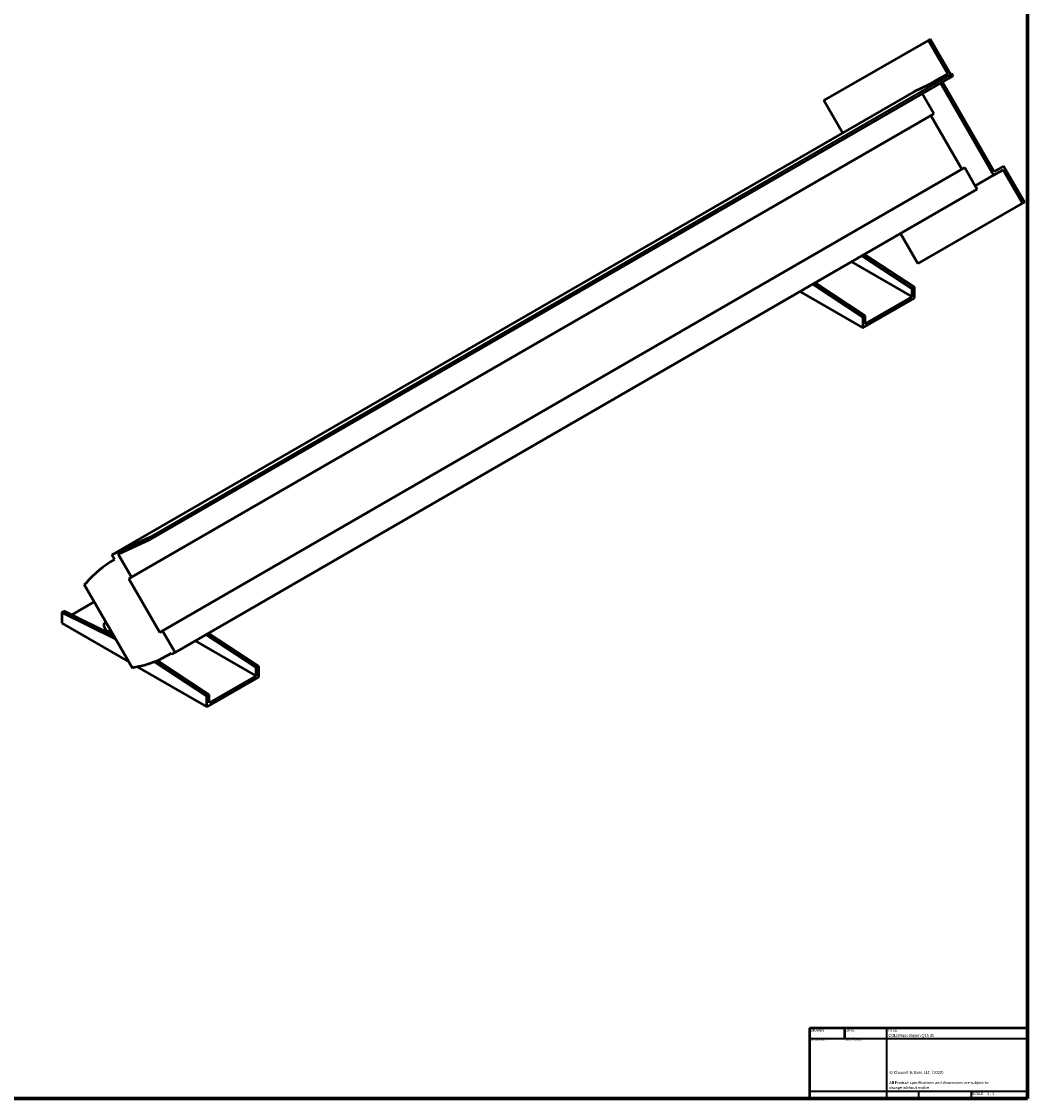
# Model space of a CAD drawing. Header units: millimetres. Extents: x 20 to 2980, y 20 to 2980.
# Tile 3 of 5: x 2071 to 2980, y 20 to 993. Entities that reach past the tile are written whole.
import ezdxf
from ezdxf.enums import TextEntityAlignment as Align

# ---------------------------------------------------------------- set-up
doc = ezdxf.new("R2018")
doc.units = ezdxf.units.MM
for name, color, linetype, lineweight in [('Border (ISO)', 7, 'Continuous', 70), ('Title (ISO)', 7, 'Continuous', 50), ('Visible (ISO)', 7, 'Continuous', 50), ('Visible Narrow (ISO)', 7, 'Continuous', 35)]:
    doc.layers.add(name, color=color, linetype=linetype, lineweight=lineweight)
doc.styles.add('Note Text (ISO)', font='tahoma.ttf')
doc.styles.add('Text Style38', font='tahoma.ttf')

# ---------------------------------------------------------------- blocks, each defined once
blk = doc.blocks.new('Borders Chauvet')
at = {"layer": 'Border (ISO)'}
for p, q in [((2980, 2980), (2980, 20)), ((2980, 20), (20, 20))]:
    blk.add_line(p, q, dxfattribs=at)
blk = doc.blocks.new('Title Blocks Chauvet')
at = {"layer": 'Title (ISO)'}
for p, q in [((414.9, 145.76), (218.05, 145.76)), ((218.05, 145.76), (218.05, 82.13)), ((249.51, 145.76), (249.51, 136.23)), ((414.9, 82.13), (414.9, 145.76)), ((218.05, 82.13), (414.9, 82.13))]:
    blk.add_line(p, q, dxfattribs=at)
at = {"layer": 'Title (ISO)', "lineweight": 35}
for p, q in [((218.05, 136.23), (414.9, 136.23)), ((287.9, 82.13), (287.9, 145.76)), ((287.9, 88.48), (218.05, 88.48)), ((414.9, 88.48), (287.9, 88.48)), ((316.35, 88.48), (316.35, 82.13)), ((364.1, 88.48), (364.1, 82.13))]:
    blk.add_line(p, q, dxfattribs=at)
at = {"layer": 'Title (ISO)', "color": 7, "style": 'Text Style38'}
for s, p in [('DRAWN', (218.81, 144.99)), ('DATE', (250.27, 144.99)), ('TITLE', (288.66, 144.99))]:
    blk.add_text(s, height=2.54, dxfattribs=at).set_placement(p, align=Align.TOP_LEFT)
at = {"layer": 'Title (ISO)', "color": 7, "insert": (290.03, 106.9), "char_height": 2.54, "width": 96.4473, "attachment_point": 1, "line_spacing_factor": 1.07956, "style": 'Note Text (ISO)'}
blk.add_mtext('\\fCalibri|b0|i0;\\H2.5400;© Chauvet & Sons, LLC  (2020)\\P\\fCalibri|b0|i0;\\H2.5400;\\P\\fCalibri|b0|i0;\\H2.5400;All Product specifications and dimensions are subject to change without notice \\P', dxfattribs=at)
at = {"layer": 'Title (ISO)', "color": 7, "insert": (364.86, 87.72), "char_height": 2.54, "attachment_point": 1, "style": 'Note Text (ISO)'}
blk.add_mtext('\\fTahoma|b0|i0;\\H2.5400;SCALE', dxfattribs=at)
at = {"layer": 'Title (ISO)', "color": 7, "lineweight": 30, "flags": 104}
for tag, p in [('AUTHOR', (218.81, 136.99)), ('CREATION_DATE', (250.27, 137.16))]:
    blk.add_attdef(tag, text='', height=3.17, dxfattribs=at).set_placement(p, align=Align.BOTTOM_LEFT)
for tag, height, p in [('TITLE', 3.17, (289.27, 140.26)), ('Initial_View_Scale', 2.54, (378.33, 87.72))]:
    blk.add_attdef(tag, text='', height=height, dxfattribs=at).set_placement(p, align=Align.TOP_LEFT)

msp = doc.modelspace()

# ---------------------------------------------------------------- linework, layer by layer
at = {"layer": 'Visible (ISO)'}
for p, q in [((2796.05, 921.53), (2890.43, 976.02)), ((2892.2, 977.04), (2890.43, 976.02)), ((2890.43, 976.02), (2907.93, 945.7)), ((2892.2, 977.04), (2910.7, 944.99)), ((2899.44, 940.81), (2907.93, 945.7)), ((2911.42, 945.32), (2899.91, 940)), ((2912.3, 943.75), (2187.37, 525.22)), ((2890.59, 935.69), (2877.37, 929.58)), ((2890.59, 935.69), (2899.44, 940.81)), ((2899.91, 940), (2890.59, 935.69)), ((2899.91, 940), (2899.44, 940.81)), ((2949.44, 854.2), (2901.38, 937.45)), ((2903.15, 938.47), (2949.96, 857.39)), ((2877.37, 929.58), (2152.45, 511.05)), ((2895.33, 909.54), (2884.76, 927.86)), ((2812.89, 892.36), (2796.05, 921.53)), ((2170.41, 491.01), (2895.33, 909.54)), ((2892.7, 908.02), (2920.68, 859.56)), ((2198.39, 442.54), (2923.31, 861.08)), ((2923.31, 861.08), (2932.82, 844.61)), ((2949.44, 854.2), (2957.93, 859.1)), ((2958.45, 862.29), (2949.96, 857.39)), ((2957.93, 859.1), (2975.43, 828.79)), ((2958.45, 862.29), (2977.2, 829.81)), ((2932.82, 844.61), (2949.44, 854.2)), ((2934.59, 841.56), (2209.66, 423.02)), ((2932.82, 844.61), (2934.59, 841.56)), ((2975.43, 828.79), (2881.05, 774.3)), ((2977.2, 829.81), (2975.43, 828.79)), ((2881.05, 774.3), (2865.31, 801.56)), ((2875.8, 751.64), (2830.46, 781.44)), ((2877.92, 752.87), (2832.58, 782.66)), ((2820.96, 775.96), (2875.8, 744.3)), ((2831.25, 725.93), (2785.91, 755.72)), ((2833.37, 727.15), (2788.03, 756.94)), ((2877.92, 752.87), (2875.8, 751.64)), ((2875.8, 744.3), (2875.8, 751.64)), ((2877.92, 743.07), (2877.92, 752.87)), ((2774.29, 749.01), (2831.25, 716.13)), ((2831.25, 716.13), (2877.92, 743.07)), ((2833.37, 719.8), (2875.8, 744.3)), ((2833.37, 727.15), (2831.25, 725.93)), ((2831.25, 725.93), (2831.25, 716.13)), ((2833.37, 719.8), (2833.37, 727.15)), ((2186.49, 526.79), (2152.45, 511.05)), ((2158.39, 511.82), (2187.35, 525.2)), ((2154.98, 507.04), (2152.45, 511.05)), ((2154.38, 506.7), (2154.98, 507.05)), ((2170.41, 491.01), (2158.39, 511.82)), ((2167.78, 489.49), (2170.41, 491.01)), ((2195.76, 441.02), (2167.78, 489.49)), ((2128.99, 485.25), (2127.55, 484.3)), ((2127.55, 484.3), (2171.15, 408.78)), ((2116.41, 456.92), (2136.62, 468.58)), ((2107.46, 459.09), (2109.58, 460.32)), ((2156.06, 434.91), (2107.46, 459.09)), ((2107.46, 459.09), (2107.46, 449.3)), ((2154.21, 438.11), (2109.58, 460.32)), ((2107.46, 449.3), (2167.9, 414.4)), ((2198.39, 442.54), (2195.76, 441.02)), ((2209.66, 423.02), (2198.39, 442.54)), ((2282.82, 409.29), (2237.48, 439.08)), ((2284.94, 410.51), (2239.6, 440.31)), ((2282.82, 401.94), (2227.98, 433.6)), ((2203.96, 420.81), (2206.56, 422.31)), ((2206.54, 422.35), (2207.03, 421.5)), ((2207.03, 421.5), (2209.66, 423.02)), ((2171.15, 408.78), (2172.69, 409.55)), ((2175.4, 410.07), (2238.27, 373.77)), ((2238.27, 383.57), (2191.01, 414.62)), ((2240.39, 384.79), (2193.48, 415.62)), ((2282.82, 409.29), (2284.94, 410.51)), ((2282.82, 401.94), (2282.82, 409.29)), ((2284.94, 410.51), (2284.94, 400.71)), ((2284.94, 400.71), (2238.27, 373.77)), ((2282.82, 401.94), (2240.39, 377.44)), ((2238.27, 383.57), (2240.39, 384.79)), ((2238.27, 373.77), (2238.27, 383.57)), ((2240.39, 377.44), (2240.39, 384.79))]:
    msp.add_line(p, q, dxfattribs=at)
for centre, major_axis, ratio, start_param, end_param in [((2911.85, 944.53), (0.45, -0.779), 0.57735, 0, 3.089233), ((2186.92, 526), (0.45, -0.779), 0.57735, 6.230825, 9.372418), ((2292.31, 267.8), (-137.93, 238.9), 0.57735, 6.278846, 6.490051), ((2206.48, 488.28), (-62.44, -46.02), 0.155565, 5.858036, 5.970507), ((2158.8, 452), (12.5, -21.65), 0.57735, 4.589851, 4.834927), ((2214.07, 475.14), (-71.07, -31.06), 0.155565, 0.312678, 0.425149), ((2066.03, 659.72), (137.93, -238.9), 0.57735, 6.07632, 6.302)]:
    msp.add_ellipse(centre, major_axis=major_axis, ratio=ratio, start_param=start_param, end_param=end_param, dxfattribs=at)
msp.add_open_spline([(2146.9, 450.78), (2146.83, 450.64), (2146.76, 450.52), (2146.67, 450.39), (2146.66, 450.38), (2146.65, 450.37)], degree=3, knots=[1.62459543, 1.62459543, 1.62459543, 1.62459543, 1.71304408, 1.71304408, 1.72393291, 1.72393291, 1.72393291, 1.72393291], dxfattribs=at)
msp.add_open_spline([(2151.31, 442.29), (2151.46, 442.3), (2151.62, 442.3), (2151.79, 442.3)], degree=3, dxfattribs=at)
at = {"layer": 'Visible Narrow (ISO)'}
msp.add_line((2911.42, 945.32), (2186.49, 526.79), dxfattribs=at)

# ---------------------------------------------------------------- block references
msp.add_blockref('Borders Chauvet', (0, 0))
ref = msp.add_blockref('Title Blocks Chauvet', (2565.1, -62.13))
lines = msp.add_mtext('1/17/2020', dxfattribs={"layer": 'Title (ISO)', "color": 7, "insert": (2815.37, 75.03), "char_height": 2.5, "attachment_point": 1})
ref.add_attrib('CREATION_DATE', '', (2815.37, 75.03), dxfattribs={"flags": 104}).embed_mtext(lines)
lines = msp.add_mtext('D.Gooch', dxfattribs={"layer": 'Title (ISO)', "color": 7, "insert": (2783.91, 74.86), "char_height": 2.5, "attachment_point": 1})
ref.add_attrib('AUTHOR', '', (2783.91, 74.86), dxfattribs={"flags": 104}).embed_mtext(lines)
lines = msp.add_mtext('COLORado Batten Q15 45', dxfattribs={"layer": 'Title (ISO)', "color": 7, "insert": (2854.37, 78.13), "char_height": 2.5, "attachment_point": 1})
ref.add_attrib('TITLE', '', (2854.37, 78.13), dxfattribs={"flags": 104}).embed_mtext(lines)
lines = msp.add_mtext('1 : 1', dxfattribs={"layer": 'Title (ISO)', "color": 7, "insert": (2943.43, 25.59), "char_height": 2.5, "attachment_point": 1})
ref.add_attrib('Initial_View_Scale', '', (2943.43, 25.59), dxfattribs={"flags": 104}).embed_mtext(lines)

doc.saveas('drawing.dxf')
